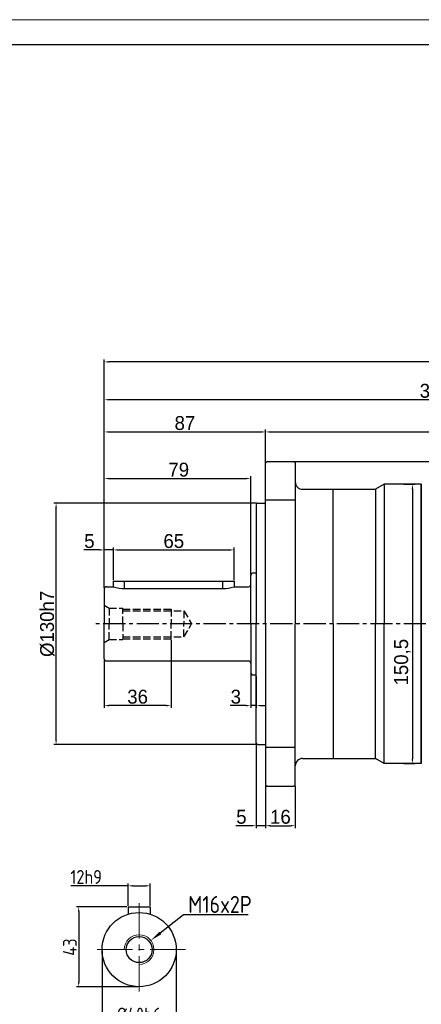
# Model space of a CAD drawing. Header units: millimetres. Extents: x 0 to 1135, y 0 to 802.
# Tile 10 of 17: x 321 to 538, y 272 to 802. Entities that reach past the tile are written whole.
import ezdxf

# ---------------------------------------------------------------- set-up
doc = ezdxf.new("R2010")
doc.units = ezdxf.units.MM
for name, pattern in [('CENTER2', [28.575, 19.05, -3.175, 3.175, -3.175]), ('JIS_02_4.0', [5.5, 4, -1.5]), ('点画线', [18, 12, -2, 2, -2])]:
    doc.linetypes.add(name, pattern=pattern)
doc.layers.add('6文字层', color=3, linetype='Continuous')
doc.layers.add('7中心线层', color=7, linetype='点画线')
for name, color, linetype, lineweight in [('中心线', 230, 'CENTER2', 18), ('中心线01', 7, 'JIS_02_4.0', 0), ('图框_外框线', 7, 'Continuous', 18), ('粗实线', 7, 'Continuous', 40), ('细实线', 211, 'Continuous', 18)]:
    doc.layers.add(name, color=color, linetype=linetype, lineweight=lineweight)
doc.styles.add('工程字', font='gbenor.shx', dxfattribs={"bigfont": 'gbcbig.shx'})
doc.dimstyles.new('DIMSTYLE_17', dxfattribs={"dimtxt": 8, "dimasz": 12, "dimexe": 0.18, "dimexo": 1, "dimgap": 1, "dimtad": 1, "dimtih": 1, "dimtoh": 1, "dimdec": 3, "dimdsep": 46, "dimtxsty": 'Standard', "dimblk": '_FILLED', "dimblk1": '_FILLED', "dimblk2": '_FILLED', "dimcen": 0.09, "dimadec": 0, "dimazin": 0, "dimtol": 1, "dimtp": 0.1, "dimtm": 0.1, "dimtfac": 0.7, "dimtdec": 3, "dimtofl": 0, "dimtmove": 0, "dimatfit": 3, "dimldrblk": '_FILLED', "dimfxl": 1, "dimtolj": 1, "dimarcsym": 0})
doc.dimstyles.new('ISO-25', dxfattribs={"dimtxt": 2.5, "dimasz": 2.5, "dimexe": 1.25, "dimexo": 0.625, "dimtad": 1, "dimtxsty": 'Standard', "dimcen": 2.5, "dimadec": 0, "dimazin": 0, "dimtfac": 1, "dimtmove": 0, "dimatfit": 3, "dimfxl": 1, "dimarcsym": 0})

# ---------------------------------------------------------------- blocks, each defined once
blk = doc.blocks.new('*D81')
at = {"layer": '6文字层', "color": 0, "lineweight": -2}
for p, q in [((454.1, 547.53), (454.1, 581.56)), ((456.6, 580.31), (664.1, 580.31)), ((666.6, 477.53), (666.6, 581.56))]:
    blk.add_line(p, q, dxfattribs=at)
at = {"layer": '6文字层', "color": 0}
for points in [[(456.6, 580.72), (456.6, 579.89), (454.1, 580.31)], [(664.1, 579.89), (664.1, 580.72), (666.6, 580.31)]]:
    blk.add_solid(points, dxfattribs=at)
at = {"layer": 'Defpoints', "color": 0}
for p in [(666.6, 580.31), (454.1, 546.9), (666.6, 476.9)]:
    blk.add_point(p, dxfattribs=at)
at = {"layer": '6文字层', "color": 0, "insert": (560.35, 585.69), "char_height": 7.5, "attachment_point": 5}
blk.add_mtext('212,5', dxfattribs=at)
blk = doc.blocks.new('*D82')
at = {"layer": '6文字层', "color": 0, "lineweight": -2}
for p, q in [((367.1, 496.33), (367.1, 598.92)), ((721.6, 597.67), (369.6, 597.67)), ((724.1, 417.03), (724.1, 598.92))]:
    blk.add_line(p, q, dxfattribs=at)
at = {"layer": '6文字层', "color": 0}
for points in [[(369.6, 598.09), (369.6, 597.25), (367.1, 597.67)], [(721.6, 597.25), (721.6, 598.09), (724.1, 597.67)]]:
    blk.add_solid(points, dxfattribs=at)
at = {"layer": 'Defpoints', "color": 0}
for p in [(367.1, 597.67), (367.1, 495.7), (724.1, 416.4)]:
    blk.add_point(p, dxfattribs=at)
at = {"layer": '6文字层', "color": 0, "insert": (545.6, 602.42), "char_height": 7.5, "attachment_point": 5}
blk.add_mtext('357', dxfattribs=at)
blk = doc.blocks.new('*D83')
at = {"layer": '6文字层', "color": 0, "lineweight": -2}
for p, q in [((528.73, 552.15), (534.53, 552.15)), ((533.28, 549.65), (533.28, 404.15)), ((528.73, 401.65), (534.53, 401.65))]:
    blk.add_line(p, q, dxfattribs=at)
at = {"layer": '6文字层', "color": 0}
for points in [[(533.7, 549.65), (532.87, 549.65), (533.28, 552.15)], [(532.87, 404.15), (533.7, 404.15), (533.28, 401.65)]]:
    blk.add_solid(points, dxfattribs=at)
at = {"layer": 'Defpoints', "color": 0}
for p in [(528.1, 552.15), (528.1, 401.65), (533.28, 401.65)]:
    blk.add_point(p, dxfattribs=at)
at = {"layer": '6文字层', "color": 0, "insert": (527.9, 456.27), "char_height": 7.5, "attachment_point": 5, "rotation": 90}
blk.add_mtext('150,5', dxfattribs=at)
blk = doc.blocks.new('*D84')
at = {"layer": '6文字层', "color": 0, "lineweight": -2}
for p, q in [((379.91, 335.78), (349.16, 335.78)), ((379.91, 325.03), (379.91, 337.03)), ((382.41, 335.78), (389.41, 335.78)), ((391.91, 325.03), (391.91, 337.03))]:
    blk.add_line(p, q, dxfattribs=at)
at = {"layer": '6文字层', "color": 0}
for points in [[(382.41, 336.2), (382.41, 335.37), (379.91, 335.78)], [(389.41, 335.37), (389.41, 336.2), (391.91, 335.78)]]:
    blk.add_solid(points, dxfattribs=at)
at = {"layer": 'Defpoints', "color": 0}
for p in [(391.91, 335.78), (379.91, 324.41), (391.91, 324.41)]:
    blk.add_point(p, dxfattribs=at)
at = {"layer": '6文字层', "color": 0, "insert": (357.35, 340.53), "char_height": 7.5, "attachment_point": 5, "style": '工程字'}
blk.add_mtext('12h9', dxfattribs=at)
blk = doc.blocks.new('*D85')
at = {"layer": '6文字层', "color": 0, "lineweight": -2}
for p, q in [((379.29, 324.41), (352.06, 324.41)), ((353.31, 321.91), (353.31, 283.91)), ((385.29, 281.41), (352.06, 281.41))]:
    blk.add_line(p, q, dxfattribs=at)
at = {"layer": '6文字层', "color": 0}
for points in [[(353.73, 321.91), (352.89, 321.91), (353.31, 324.41)], [(352.89, 283.91), (353.73, 283.91), (353.31, 281.41)]]:
    blk.add_solid(points, dxfattribs=at)
at = {"layer": 'Defpoints', "color": 0}
for p in [(379.91, 324.41), (353.31, 281.41), (385.91, 281.41)]:
    blk.add_point(p, dxfattribs=at)
at = {"layer": '6文字层', "color": 0, "insert": (348.56, 302.76), "char_height": 7.5, "attachment_point": 5, "rotation": 90, "style": '工程字'}
blk.add_mtext('43', dxfattribs=at)
blk = doc.blocks.new('*D86')
at = {"layer": '6文字层', "color": 0, "lineweight": -2}
for p, q in [((365.91, 300.78), (365.91, 260.37)), ((405.91, 300.78), (405.91, 260.37)), ((368.41, 261.62), (403.41, 261.62))]:
    blk.add_line(p, q, dxfattribs=at)
at = {"layer": '6文字层', "color": 0}
for points in [[(368.41, 262.04), (368.41, 261.2), (365.91, 261.62)], [(403.41, 261.2), (403.41, 262.04), (405.91, 261.62)]]:
    blk.add_solid(points, dxfattribs=at)
at = {"layer": 'Defpoints', "color": 0}
for p in [(365.91, 301.41), (405.91, 301.41), (405.91, 261.62)]:
    blk.add_point(p, dxfattribs=at)
at = {"layer": '6文字层', "color": 0, "insert": (385.91, 266.37), "char_height": 7.5, "attachment_point": 5, "style": '工程字'}
blk.add_mtext('%%C40h6', dxfattribs=at)
blk = doc.blocks.new('_FILLED')
at = {"color": 0, "linetype": 'ByBlock'}
blk.add_solid([(0, 0), (-1, 0.133), (-1, -0.133)], dxfattribs=at)
blk = doc.blocks.new('*D87')
at = {"layer": '6文字层', "color": 0, "linetype": 'Continuous', "lineweight": -2}
for p, q in [((409.89, 320.16), (397.33, 310.34)), ((444.8, 320.16), (409.89, 320.16)), ((385.82, 301.41), (386, 301.41)), ((385.91, 301.32), (385.91, 301.5))]:
    blk.add_line(p, q, dxfattribs=at)
at = {"layer": 'Defpoints', "color": 0}
for p in [(392.21, 306.33), (379.61, 296.48)]:
    blk.add_point(p, dxfattribs=at)
at = {"layer": '6文字层', "color": 0, "lineweight": -2, "xscale": 6.5, "yscale": 6.5, "zscale": 6.5, "rotation": 218.0258857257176}
blk.add_blockref('_FILLED', (392.21, 306.33), dxfattribs=at)
at = {"layer": '6文字层', "color": 0, "insert": (429.52, 325.74), "char_height": 7.5, "attachment_point": 5, "style": '工程字'}
blk.add_mtext('\\A1;{\\H1.222222x;M16x2P}', dxfattribs=at)
blk = doc.blocks.new('*D88')
at = {"layer": '6文字层', "color": 0, "lineweight": -2}
for p, q in [((469.93, 564.4), (825.46, 564.4)), ((824.21, 561.9), (824.21, 326.9)), ((751.8, 324.4), (825.46, 324.4))]:
    blk.add_line(p, q, dxfattribs=at)
at = {"layer": '6文字层', "color": 0}
for points in [[(824.62, 561.9), (823.79, 561.9), (824.21, 564.4)], [(823.79, 326.9), (824.62, 326.9), (824.21, 324.4)]]:
    blk.add_solid(points, dxfattribs=at)
at = {"layer": 'Defpoints', "color": 0}
for p in [(469.3, 564.4), (751.18, 324.4), (824.21, 324.4)]:
    blk.add_point(p, dxfattribs=at)
at = {"layer": '6文字层', "color": 0, "insert": (819.46, 444.4), "char_height": 7.5, "attachment_point": 5, "rotation": 90}
blk.add_mtext('240', dxfattribs=at)
blk = doc.blocks.new('*D89')
at = {"layer": '6文字层', "color": 0, "lineweight": -2}
for p, q in [((367.1, 496.33), (367.1, 619.29)), ((754.1, 618.04), (369.6, 618.04)), ((756.6, 325.03), (756.6, 619.29))]:
    blk.add_line(p, q, dxfattribs=at)
at = {"layer": '6文字层', "color": 0}
for points in [[(369.6, 618.45), (369.6, 617.62), (367.1, 618.04)], [(754.1, 617.62), (754.1, 618.45), (756.6, 618.04)]]:
    blk.add_solid(points, dxfattribs=at)
at = {"layer": 'Defpoints', "color": 0}
for p in [(367.1, 618.04), (367.1, 495.7), (756.6, 324.4)]:
    blk.add_point(p, dxfattribs=at)
at = {"layer": '6文字层', "color": 0, "insert": (561.85, 623.42), "char_height": 7.5, "attachment_point": 5}
blk.add_mtext('389,5', dxfattribs=at)
blk = doc.blocks.new('*D90')
at = {"layer": '6文字层', "color": 0, "lineweight": -2}
for p, q in [((367.1, 496.33), (367.1, 581.56)), ((369.6, 580.31), (451.6, 580.31)), ((454.1, 564.23), (454.1, 581.56))]:
    blk.add_line(p, q, dxfattribs=at)
at = {"layer": '6文字层', "color": 0}
for points in [[(369.6, 580.72), (369.6, 579.89), (367.1, 580.31)], [(451.6, 579.89), (451.6, 580.72), (454.1, 580.31)]]:
    blk.add_solid(points, dxfattribs=at)
at = {"layer": 'Defpoints', "color": 0}
for p in [(454.1, 580.31), (454.1, 563.6), (367.1, 495.7)]:
    blk.add_point(p, dxfattribs=at)
at = {"layer": '6文字层', "color": 0, "insert": (410.6, 585.06), "char_height": 7.5, "attachment_point": 5}
blk.add_mtext('87', dxfattribs=at)
blk = doc.blocks.new('*D91')
at = {"layer": '6文字层', "color": 0, "lineweight": -2}
for p, q in [((367.1, 496.33), (367.1, 581.56)), ((369.6, 580.31), (451.6, 580.31)), ((454.1, 556.73), (454.1, 581.56))]:
    blk.add_line(p, q, dxfattribs=at)
at = {"layer": '6文字层', "color": 0}
for points in [[(369.6, 580.72), (369.6, 579.89), (367.1, 580.31)], [(451.6, 579.89), (451.6, 580.72), (454.1, 580.31)]]:
    blk.add_solid(points, dxfattribs=at)
at = {"layer": 'Defpoints', "color": 0}
for p in [(454.1, 580.31), (454.1, 556.1), (367.1, 495.7)]:
    blk.add_point(p, dxfattribs=at)
at = {"layer": '6文字层', "color": 0, "insert": (410.6, 585.06), "char_height": 7.5, "attachment_point": 5}
blk.add_mtext('87', dxfattribs=at)
blk = doc.blocks.new('*D108')
at = {"layer": '6文字层', "color": 0, "lineweight": -2}
for p, q in [((449.28, 541.9), (339.88, 541.9)), ((341.13, 414.4), (341.13, 539.4)), ((449.28, 411.9), (339.88, 411.9))]:
    blk.add_line(p, q, dxfattribs=at)
at = {"layer": '6文字层', "color": 0}
for points in [[(341.55, 539.4), (340.71, 539.4), (341.13, 541.9)], [(340.71, 414.4), (341.55, 414.4), (341.13, 411.9)]]:
    blk.add_solid(points, dxfattribs=at)
at = {"layer": 'Defpoints', "color": 0}
for p in [(341.13, 541.9), (449.9, 541.9), (449.9, 411.9)]:
    blk.add_point(p, dxfattribs=at)
at = {"layer": '6文字层', "color": 0, "insert": (336.38, 476.9), "char_height": 7.5, "attachment_point": 5, "rotation": 90}
blk.add_mtext('%%C130h7', dxfattribs=at)
blk = doc.blocks.new('*D109')
at = {"layer": '6文字层', "color": 0, "lineweight": -2}
for p, q in [((364.6, 516.74), (356.04, 516.74)), ((367.1, 496.33), (367.1, 517.99)), ((372.1, 516.74), (367.1, 516.74)), ((372.1, 500.53), (372.1, 517.99)), ((374.6, 516.74), (377.1, 516.74))]:
    blk.add_line(p, q, dxfattribs=at)
at = {"layer": '6文字层', "color": 0}
for points in [[(364.6, 516.33), (364.6, 517.16), (367.1, 516.74)], [(374.6, 517.16), (374.6, 516.33), (372.1, 516.74)]]:
    blk.add_solid(points, dxfattribs=at)
at = {"layer": 'Defpoints', "color": 0}
for p in [(367.1, 516.74), (372.1, 499.9), (367.1, 495.7)]:
    blk.add_point(p, dxfattribs=at)
at = {"layer": '6文字层', "color": 0, "insert": (359.07, 521.49), "char_height": 7.5, "attachment_point": 5}
blk.add_mtext('5', dxfattribs=at)
blk = doc.blocks.new('*D110')
at = {"layer": '6文字层', "color": 0, "lineweight": -2}
for p, q in [((372.1, 500.53), (372.1, 517.99)), ((374.6, 516.74), (434.6, 516.74)), ((437.1, 500.53), (437.1, 517.99))]:
    blk.add_line(p, q, dxfattribs=at)
at = {"layer": '6文字层', "color": 0}
for points in [[(374.6, 517.16), (374.6, 516.33), (372.1, 516.74)], [(434.6, 516.33), (434.6, 517.16), (437.1, 516.74)]]:
    blk.add_solid(points, dxfattribs=at)
at = {"layer": 'Defpoints', "color": 0}
for p in [(437.1, 516.74), (372.1, 499.9), (437.1, 499.9)]:
    blk.add_point(p, dxfattribs=at)
at = {"layer": '6文字层', "color": 0, "insert": (404.6, 521.49), "char_height": 7.5, "attachment_point": 5}
blk.add_mtext('65', dxfattribs=at)
blk = doc.blocks.new('*D111')
at = {"layer": '6文字层', "color": 0, "lineweight": -2}
for p, q in [((367.1, 496.33), (367.1, 556.44)), ((369.6, 555.19), (443.6, 555.19)), ((446.1, 503.53), (446.1, 556.44))]:
    blk.add_line(p, q, dxfattribs=at)
at = {"layer": '6文字层', "color": 0}
for points in [[(369.6, 555.61), (369.6, 554.77), (367.1, 555.19)], [(443.6, 554.77), (443.6, 555.61), (446.1, 555.19)]]:
    blk.add_solid(points, dxfattribs=at)
at = {"layer": 'Defpoints', "color": 0}
for p in [(446.1, 555.19), (446.1, 502.9), (367.1, 495.7)]:
    blk.add_point(p, dxfattribs=at)
at = {"layer": '6文字层', "color": 0, "insert": (407.28, 559.94), "char_height": 7.5, "attachment_point": 5}
blk.add_mtext('79', dxfattribs=at)
blk = doc.blocks.new('*D112')
at = {"layer": '6文字层', "color": 0, "lineweight": -2}
for p, q in [((403.1, 468.28), (403.1, 431.62)), ((367.1, 457.48), (367.1, 431.62)), ((400.6, 432.87), (369.6, 432.87))]:
    blk.add_line(p, q, dxfattribs=at)
at = {"layer": '6文字层', "color": 0}
for points in [[(369.6, 433.28), (369.6, 432.45), (367.1, 432.87)], [(400.6, 432.45), (400.6, 433.28), (403.1, 432.87)]]:
    blk.add_solid(points, dxfattribs=at)
at = {"layer": 'Defpoints', "color": 0}
for p in [(403.1, 468.9), (367.1, 458.1), (367.1, 432.87)]:
    blk.add_point(p, dxfattribs=at)
at = {"layer": '6文字层', "color": 0, "insert": (385.1, 437.62), "char_height": 7.5, "attachment_point": 5}
blk.add_mtext('36', dxfattribs=at)
blk = doc.blocks.new('*D113')
at = {"layer": '6文字层', "color": 0, "lineweight": -2}
for p, q in [((446.1, 450.28), (446.1, 431.62)), ((449.1, 448.78), (449.1, 431.62)), ((443.6, 432.87), (435.04, 432.87)), ((449.1, 432.87), (446.1, 432.87)), ((451.6, 432.87), (454.1, 432.87))]:
    blk.add_line(p, q, dxfattribs=at)
at = {"layer": '6文字层', "color": 0}
for points in [[(443.6, 432.45), (443.6, 433.28), (446.1, 432.87)], [(451.6, 433.28), (451.6, 432.45), (449.1, 432.87)]]:
    blk.add_solid(points, dxfattribs=at)
at = {"layer": 'Defpoints', "color": 0}
for p in [(446.1, 450.9), (449.1, 449.4), (446.1, 432.87)]:
    blk.add_point(p, dxfattribs=at)
at = {"layer": '6文字层', "color": 0, "insert": (438.07, 437.62), "char_height": 7.5, "attachment_point": 5}
blk.add_mtext('3', dxfattribs=at)
blk = doc.blocks.new('*D114')
at = {"layer": '6文字层', "color": 0, "lineweight": -2}
for p, q in [((449.1, 412.08), (449.1, 366.92)), ((454.1, 389.58), (454.1, 366.92)), ((446.6, 368.17), (438.04, 368.17)), ((454.1, 368.17), (449.1, 368.17)), ((456.6, 368.17), (459.1, 368.17))]:
    blk.add_line(p, q, dxfattribs=at)
at = {"layer": '6文字层', "color": 0}
for points in [[(446.6, 367.75), (446.6, 368.58), (449.1, 368.17)], [(456.6, 368.58), (456.6, 367.75), (454.1, 368.17)]]:
    blk.add_solid(points, dxfattribs=at)
at = {"layer": 'Defpoints', "color": 0}
for p in [(449.1, 412.7), (454.1, 390.2), (449.1, 368.17)]:
    blk.add_point(p, dxfattribs=at)
at = {"layer": '6文字层', "color": 0, "insert": (441.07, 372.92), "char_height": 7.5, "attachment_point": 5}
blk.add_mtext('5', dxfattribs=at)
blk = doc.blocks.new('*D115')
at = {"layer": '6文字层', "color": 0, "lineweight": -2}
for p, q in [((454.1, 389.58), (454.1, 366.92)), ((470.1, 389.58), (470.1, 366.92)), ((456.6, 368.17), (467.6, 368.17))]:
    blk.add_line(p, q, dxfattribs=at)
at = {"layer": '6文字层', "color": 0}
for points in [[(456.6, 368.58), (456.6, 367.75), (454.1, 368.17)], [(467.6, 367.75), (467.6, 368.58), (470.1, 368.17)]]:
    blk.add_solid(points, dxfattribs=at)
at = {"layer": 'Defpoints', "color": 0}
for p in [(454.1, 390.2), (470.1, 390.2), (470.1, 368.17)]:
    blk.add_point(p, dxfattribs=at)
at = {"layer": '6文字层', "color": 0, "insert": (462.1, 372.92), "char_height": 7.5, "attachment_point": 5}
blk.add_mtext('16', dxfattribs=at)

msp = doc.modelspace()

# ---------------------------------------------------------------- linework, layer by layer
at = {"layer": '7中心线层'}
msp.add_line((666.6016, 476.9008), (360.9324, 476.9008), dxfattribs=at)
at = {"layer": '中心线', "color": 0}
for p, q in [((385.9122, 326.4063), (385.9122, 276.4063)), ((410.9122, 301.4063), (360.9122, 301.4063))]:
    msp.add_line(p, q, dxfattribs=at)
at = {"layer": '中心线01', "color": 0, "lineweight": 25}
for p, q in [((367.1016, 486.9008), (369.6997, 485.4008)), ((369.6997, 485.4008), (369.6997, 476.9008)), ((369.6997, 485.4008), (377.1016, 485.4008)), ((377.1016, 476.9008), (377.1016, 485.4008)), ((377.1016, 484.9008), (403.1016, 484.9008)), ((377.1016, 483.9008), (410.1016, 483.9008)), ((403.1016, 484.9008), (403.1016, 476.9008)), ((410.1016, 483.9008), (410.1016, 476.9008)), ((410.1016, 483.9008), (414.1431, 476.9008)), ((369.6997, 468.4008), (369.6997, 476.9008)), ((377.1016, 476.9008), (377.1016, 468.4008)), ((403.1016, 468.9008), (403.1016, 476.9008)), ((410.1016, 469.9008), (410.1016, 476.9008)), ((410.1016, 469.9008), (414.1431, 476.9008)), ((367.1016, 466.9008), (369.6997, 468.4008)), ((369.6997, 468.4008), (377.1016, 468.4008)), ((377.1016, 469.9008), (410.1016, 469.9008)), ((377.1016, 468.9008), (403.1016, 468.9008))]:
    msp.add_line(p, q, dxfattribs=at)
at = {"layer": '图框_外框线', "color": 3}
msp.add_lwpolyline([(0, 0), (1134.7245, 0), (1134.7245, 802.4123), (0, 802.4123)], close=True, dxfattribs=at)
at = {"layer": '图框_外框线', "color": 3, "lineweight": 25}
msp.add_lwpolyline([(67.5431, 13.5086), (1121.2159, 13.5086), (1121.2159, 788.9037), (67.5431, 788.9037)], close=True, dxfattribs=at)
at = {"layer": '粗实线', "lineweight": 30}
for p, q in [((454.1016, 563.6008), (454.9016, 564.4008)), ((454.1016, 476.9008), (454.1016, 563.6008)), ((454.9016, 564.4008), (469.3016, 564.4008)), ((469.3016, 564.4008), (470.1016, 563.6008)), ((470.1016, 563.6008), (470.1016, 476.9008)), ((518.1023, 552.1508), (513.3392, 549.4008)), ((538.1016, 552.1508), (518.1023, 552.1508)), ((518.1023, 552.1508), (518.1023, 476.9008)), ((538.1016, 552.1508), (538.1016, 476.9008)), ((538.1016, 476.9008), (538.1016, 552.1508)), ((474.1016, 549.4008), (490.6016, 549.4008)), ((490.6016, 536.9008), (490.6016, 549.4008)), ((490.6016, 549.4008), (513.3392, 549.4008)), ((490.6016, 476.9008), (490.6016, 549.4008)), ((513.3392, 549.4008), (513.3392, 476.9008)), ((449.1016, 541.1008), (449.1016, 476.9008)), ((449.9016, 541.9008), (454.1016, 541.9008)), ((470.1016, 543.5622), (454.1016, 543.5622)), ((447.6016, 504.4008), (449.1016, 504.4008)), ((372.1021, 496.9008), (372.1021, 499.9008)), ((372.1021, 499.9008), (437.1021, 499.9008)), ((378.1021, 495.9795), (378.1021, 499.9008)), ((431.1021, 495.9795), (431.1021, 499.9008)), ((437.1021, 499.9008), (437.1021, 496.9008)), ((446.1016, 476.9007), (446.1016, 502.9008)), ((367.1016, 495.7008), (367.1016, 476.9008)), ((368.3016, 496.9008), (372.1022, 496.9008)), ((378.1021, 495.9795), (431.1021, 495.9795)), ((437.1022, 496.9008), (444.9016, 496.9008)), ((367.1016, 458.1008), (367.1016, 476.9008)), ((446.1016, 476.9009), (446.1016, 450.9008)), ((449.1016, 412.7007), (449.1016, 476.9007)), ((454.1016, 476.9008), (454.1016, 390.2008)), ((470.1016, 390.2008), (470.1016, 476.9008)), ((490.6016, 476.9008), (490.6016, 404.4007)), ((513.3392, 404.4007), (513.3392, 476.9008)), ((518.1023, 401.6507), (518.1023, 476.9008)), ((538.1016, 401.6507), (538.1016, 476.9008)), ((538.1016, 476.9008), (538.1016, 401.6507)), ((368.3016, 456.9008), (444.9016, 456.9008)), ((447.6016, 449.4008), (449.1016, 449.4008)), ((490.6016, 416.9007), (490.6016, 404.4007)), ((449.9016, 411.9007), (454.1016, 411.9007)), ((470.1016, 410.2393), (454.1016, 410.2393)), ((474.1016, 404.4007), (490.6016, 404.4007)), ((490.6016, 404.4007), (513.3392, 404.4007)), ((518.1023, 401.6507), (513.3392, 404.4007)), ((538.1016, 401.6507), (518.1023, 401.6507)), ((454.1016, 390.2008), (454.9016, 389.4008)), ((454.9016, 389.4008), (469.3016, 389.4008)), ((469.3016, 389.4008), (470.1016, 390.2008)), ((379.9122, 324.4063), (391.9122, 324.4063)), ((379.9122, 324.4063), (379.9122, 320.4851)), ((391.9122, 324.4063), (391.9122, 320.4851))]:
    msp.add_line(p, q, dxfattribs=at)
for radius in [20, 7]:
    msp.add_circle((385.9122, 301.4063), radius, dxfattribs=at)
for centre, radius, start, end in [((474.1016, 553.4008), 4, 180, 270), ((449.9016, 541.1008), 0.8, 90, 180), ((447.6016, 502.9008), 1.5, 90, 180), ((368.3016, 495.7008), 1.2, 90, 180), ((378.2339, 516.8385), 20.8594, 252.905262, 269.637919), ((430.9702, 516.8387), 20.8596, 270.362116, 287.095472), ((444.9016, 498.1008), 1.2, 270, 0), ((368.3016, 458.1008), 1.2, 180, 270), ((444.9016, 455.7008), 1.2, 0, 90), ((447.6016, 450.9008), 1.5, 180, 270), ((449.9016, 412.7007), 0.8, 180, 270), ((474.1016, 400.4007), 4, 90, 180)]:
    msp.add_arc(centre, radius, start, end, dxfattribs=at)
at = {"layer": '细实线', "color": 0}
msp.add_arc((385.9122, 301.4063), 8, 270, 180, dxfattribs=at)

# ---------------------------------------------------------------- dimensions: what is measured, and where the dimension line sits
at = {"layer": '6文字层'}
for base, p1, p2, picture, middle in [((367.1016, 618.0367), (756.6039, 324.4008), (367.1016, 495.7008), '*D89', (561.8528, 623.4152)), ((666.6016, 580.3068), (454.1016, 546.9008), (666.6016, 476.9008), '*D81', (560.3516, 585.6853)), ((367.1016, 516.7441), (372.1021, 499.9008), (367.1016, 495.7008), '*D109', (359.0695, 521.4941)), ((437.1021, 516.7441), (372.1021, 499.9008), (437.1021, 499.9008), '*D110', (404.6021, 521.4941)), ((367.1016, 432.8663), (403.1016, 468.9008), (367.1016, 458.1008), '*D112', (385.1016, 437.6163)), ((446.1016, 432.8663), (449.1016, 449.4008), (446.1016, 450.9008), '*D113', (438.0695, 437.6163)), ((449.1016, 368.1651), (454.1016, 390.2008), (449.1016, 412.7007), '*D114', (441.0695, 372.9151)), ((470.1016, 368.1651), (454.1016, 390.2008), (470.1016, 390.2008), '*D115', (462.1016, 372.9151))]:
    dim = msp.add_linear_dim(base=base, p1=p1, p2=p2, dimstyle='ISO-25', override={"dimtxt": 7.5, "dimgap": 1}, dxfattribs=at)
    dim.commit()
    dim.dimension.update_dxf_attribs({"geometry": picture, "text_midpoint": middle})
for base, p1, p2, picture, middle in [((367.1016, 597.6713), (724.1016, 416.4008), (367.1016, 495.7008), '*D82', (545.6016, 597.6713)), ((454.1016, 580.3068), (367.1016, 495.7008), (454.1016, 563.6008), '*D90', (410.6016, 580.3068)), ((454.1016, 580.3068), (367.1016, 495.7008), (454.1016, 556.1008), '*D91', (410.6016, 580.3068)), ((446.1016, 555.1885), (367.1016, 495.7008), (446.1016, 502.9008), '*D111', (407.2825, 555.1885))]:
    dim = msp.add_linear_dim(base=base, p1=p1, p2=p2, dimstyle='ISO-25', override={"dimtxt": 7.5, "dimgap": 1}, dxfattribs=at)
    dim.commit()
    dim.dimension.update_dxf_attribs({"geometry": picture, "text_midpoint": middle, "dimtype": 160})
dim = msp.add_linear_dim(base=(824.2056, 324.4008), p1=(469.3016, 564.4008), p2=(751.1781, 324.4008), angle=90, dimstyle='ISO-25', override={"dimtxt": 7.5, "dimgap": 1}, dxfattribs=at)
dim.commit()
dim.dimension.update_dxf_attribs({"geometry": '*D88', "text_midpoint": (819.4556, 444.4008)})
for base, p1, p2, override, picture, middle in [((533.282, 401.6507), (528.102, 552.1508), (528.102, 401.6507), {"dimtxt": 7.5, "dimgap": 1}, '*D83', (533.282, 456.2711)), ((353.3095, 281.4063), (379.9122, 324.4063), (385.9122, 281.4063), {"dimtxt": 7.5, "dimgap": 1, "dimtxsty": '工程字'}, '*D85', (353.3095, 302.7639))]:
    dim = msp.add_linear_dim(base=base, p1=p1, p2=p2, angle=90, dimstyle='ISO-25', override=override, dxfattribs=at)
    dim.commit()
    dim.dimension.update_dxf_attribs({"geometry": picture, "text_midpoint": middle, "dimtype": 160})
dim = msp.add_linear_dim(base=(341.1311, 541.9008), p1=(449.9016, 411.9007), p2=(449.9016, 541.9008), angle=90, text='%%C<>h7', dimstyle='ISO-25', override={"dimtxt": 7.5, "dimgap": 1}, dxfattribs=at)
dim.commit()
dim.dimension.update_dxf_attribs({"geometry": '*D108', "text_midpoint": (341.1311, 476.9008), "dimtype": 160})
for base, p1, p2, text, picture, middle in [((391.9122, 335.7828), (379.9122, 324.4063), (391.9122, 324.4063), '<>h9', '*D84', (357.354, 335.7828)), ((405.9122, 261.6187), (365.9122, 301.4063), (405.9122, 301.4063), '%%C<>h6', '*D86', (385.9122, 261.6187))]:
    dim = msp.add_linear_dim(base=base, p1=p1, p2=p2, text=text, dimstyle='ISO-25', override={"dimtxt": 7.5, "dimgap": 1, "dimtxsty": '工程字'}, dxfattribs=at)
    dim.commit()
    dim.dimension.update_dxf_attribs({"geometry": picture, "text_midpoint": middle, "dimtype": 160})
at = {"layer": '6文字层', "linetype": 'Continuous'}
dim = msp.add_diameter_dim_2p(p1=(379.6104, 296.4781), p2=(392.2141, 306.3344), text='{\\H1.222222x;M16x2P}', dimstyle='DIMSTYLE_17', override={"dimtxt": 7.5, "dimasz": 6.5, "dimgap": 1, "dimtxsty": '工程字', "dimtol": 0}, dxfattribs=at)
dim.commit()
dim.dimension.update_dxf_attribs({"geometry": '*D87', "text_midpoint": (429.5206, 320.1551), "dimtype": 163})

doc.saveas('drawing.dxf')
